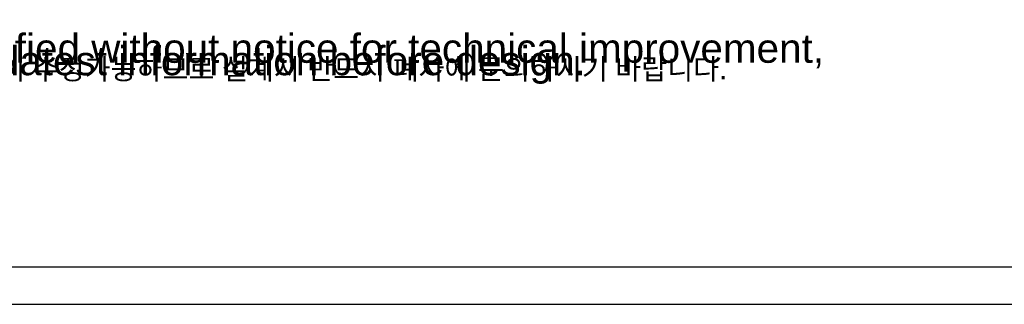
# Model space of a CAD drawing. Extents: x 47048 to 48733, y 15921 to 17109.
# Tile 2 of 26: x 47301 to 47777, y 15921 to 16058. Entities that reach past the tile are written whole.
import ezdxf

# ---------------------------------------------------------------- set-up
doc = ezdxf.new("R2010")
doc.units = 0
doc.header["$LTSCALE"] = 25.4
doc.layers.get('0').update_dxf_attribs({"linetype": 'CONTINUOUS'})
doc.layers.add('ATA-TEXT', color=7, linetype='CONTINUOUS')
doc.styles.add('주 문자 (ISO)', font='arial.ttf')

# ---------------------------------------------------------------- blocks, each defined once
blk = doc.blocks.new('ata-Border-A1-002')
blk.add_line((834, 9), (7, 9))
at = {"color": 253, "ltscale": 0.5}
blk.add_line((0, 0), (841, 0), dxfattribs=at)

msp = doc.modelspace()

# ---------------------------------------------------------------- block references
at = {"xscale": 2, "yscale": 2, "zscale": 2}
msp.add_blockref('ata-Border-A1-002', (47047.9785069, 15920.8125715), dxfattribs=at)
msp.add_blockref('ata-Border-A1-002', (47047.9785069, 15920.8125715), dxfattribs=at)

# ---------------------------------------------------------------- texts
at = {"layer": 'ATA-TEXT', "color": 7, "insert": (47075.6249908, 16057.4480887), "char_height": 6.9999998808, "attachment_point": 1, "line_spacing_factor": 0.257143, "style": '주 문자 (ISO)'}
msp.add_mtext('{\\fArial|b1|i0|c129|p34;\\H2.00000x;<Cautions> }\\P{\\fArial|b0|i0|c129|p34;\\H2.00000x;This drawing can be modified without notice for technical improvement,}\\P{\\fArial|b0|i0|c129|p34;\\H2.00000x;Please contact us for the latest information before design.}\\P{\\fGulim|b0|i0|c129|p50;\\H1.42857x;본 도면은 기술상의 이유로 사전예고없이 수정가능하므로 설계시 반드시 폐사에 문의하시기 바랍니다}{\\fArial|b0|i0|c129|p34;\\H1.42857x;.}', dxfattribs=at)

doc.saveas('drawing.dxf')
